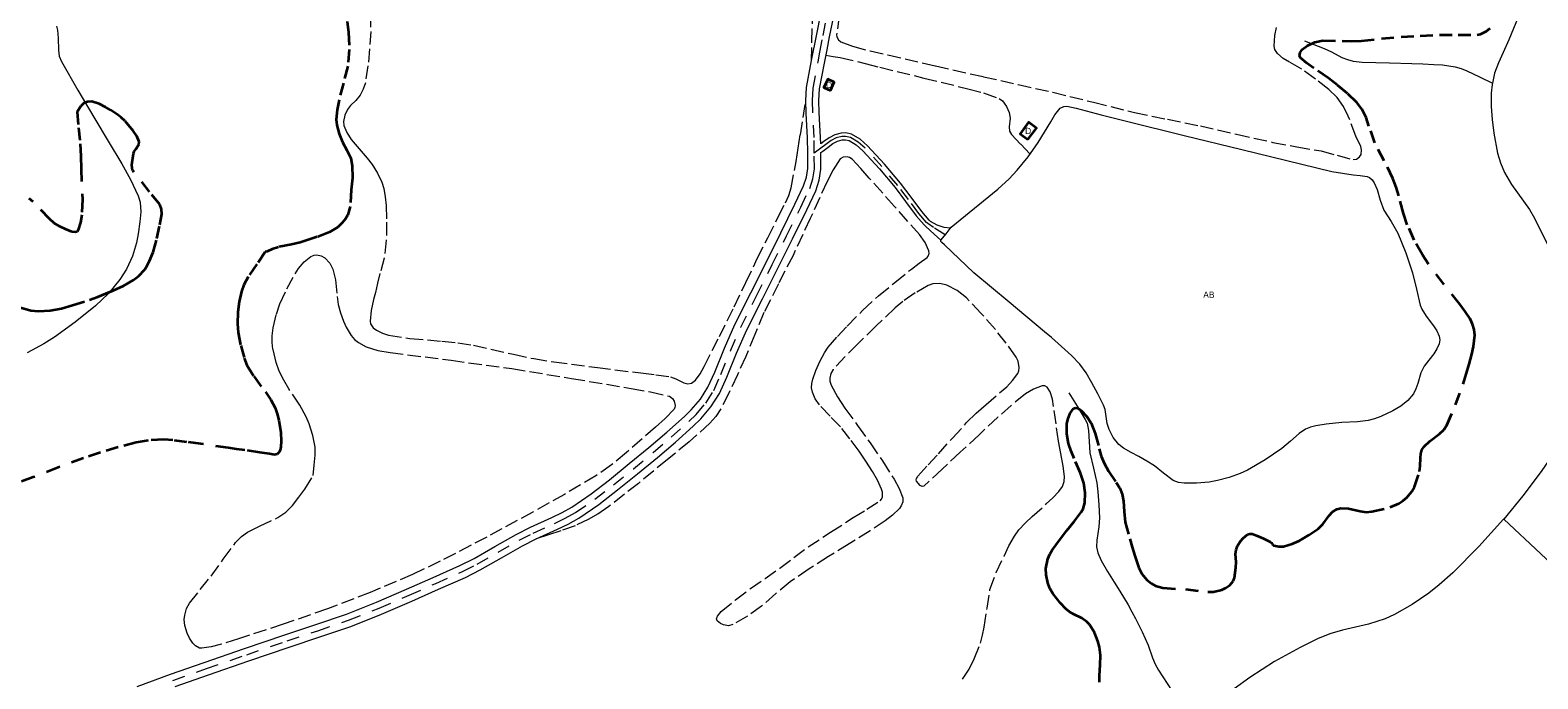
# Model space of a CAD drawing. Header units: metres. Extents: x 397317 to 400830, y 4588008 to 4590370.
# Tile 75 of 88: x 399505 to 400103, y 4589411 to 4589668. Entities that reach past the tile are written whole.
import ezdxf
from ezdxf.enums import TextEntityAlignment as Align

# ---------------------------------------------------------------- set-up
doc = ezdxf.new("R2010")
doc.units = ezdxf.units.M
doc.header["$MEASUREMENT"] = 0
doc.linetypes.add('bt5mv20_nopinta', pattern=[10, 5, -5])
doc.linetypes.add('bt5mv20_tlin1', pattern=[7, 5.25, -1.75])
for name, color, linetype, lineweight in [('COB01_LN', 7, 'Continuous', 15), ('EDI01_CN', 7, 'Continuous', 15), ('EDI01_LN', 7, 'Continuous', 15), ('FLU01_LN', 7, 'Continuous', 15), ('PAR01_LN', 7, 'Continuous', 15), ('REC03_CN', 7, 'Continuous', 15), ('REC03_LN', 7, 'Continuous', 15), ('VIA16_LN', 7, 'Continuous', 15), ('VIA19_LN', 7, 'Continuous', 15)]:
    doc.layers.add(name, color=color, linetype=linetype, lineweight=lineweight)
doc.styles.add('034', font='txt')

msp = doc.modelspace()

# ---------------------------------------------------------------- linework, layer by layer
at = {"layer": 'COB01_LN', "color": 92, "linetype": 'bt5mv20_nopinta', "lineweight": 35}
for points in [[(399630.53, 4589671.16, 195.7), (399631.13, 4589666.7, 195.64), (399631.37, 4589659.97, 195.67), (399630.75, 4589653.37, 195.91), (399629.12, 4589646.75, 196.42), (399627.35, 4589640.12, 196.97), (399626.57, 4589636.18, 197.29), (399626.19, 4589632.24, 197.27), (399626.41, 4589629.98, 196.99), (399627.37, 4589626.64, 196.5), (399628.64, 4589623.37, 196), (399630.39, 4589620.18, 195.54), (399631.98, 4589616.99, 195.07), (399632.58, 4589613.88, 194.22), (399632.61, 4589609.16, 192.17), (399632.4, 4589606.8, 191.23), (399632.15, 4589604.44, 190.62), (399631.71, 4589597.83, 189.8), (399630.78, 4589594.53, 189.5), (399629.89, 4589592.91, 189.36), (399628.61, 4589591.33, 189.23), (399626.8, 4589589.67, 189.1), (399623.59, 4589587.62, 188.99), (399618.72, 4589585.78, 188.87), (399613.88, 4589584.22, 188.49), (399611.92, 4589583.57, 188.07), (399608.5, 4589582.79, 186.71), (399603.39, 4589581.76, 184.03), (399600.83, 4589580.95, 182.8), (399598.81, 4589579.98, 182.06), (399598.03, 4589579.79, 181.81), (399594.68, 4589574.9, 181.36), (399591.33, 4589570.01, 180.91), (399589.6, 4589566.78, 180.78), (399588.69, 4589564.14, 180.82), (399587.79, 4589560.01, 180.97), (399587.26, 4589555.89, 181.07), (399587.12, 4589551.36, 181.08), (399587.4, 4589547.92, 181.07), (399588.34, 4589542.76, 181.07), (399589.74, 4589537.69, 181.07), (399590.83, 4589534.97, 181.1), (399593.49, 4589530.55, 181.22), (399598.17, 4589524.32, 181.49), (399600.3, 4589521.21, 181.61), (399601.96, 4589518, 181.71), (399602.77, 4589515.63, 181.73), (399603.41, 4589513.12, 181.7), (399604.23, 4589508.31, 181.53), (399604.44, 4589504.84, 181.28), (399604.29, 4589502.59, 181), (399603.97, 4589501.21, 180.75), (399603.61, 4589500.41, 180.53), (399602.83, 4589499.63, 180.14), (399601.75, 4589499.46, 179.69), (399599.73, 4589499.75, 178.73), (399595.97, 4589500.31, 176.38), (399589.92, 4589501.24, 172.13), (399586.74, 4589501.72, 170.13), (399583.49, 4589502.18, 168.47), (399572.56, 4589503.72, 163.85), (399567.05, 4589504.49, 161.88), (399561.43, 4589505.24, 160.34), (399557.89, 4589505.5, 159.59), (399551.62, 4589505.11, 158.46), (399546.89, 4589504.28, 157.74), (399539.81, 4589502.46, 156.83), (399532.81, 4589500.32, 156.08), (399526.03, 4589498.09, 155.61), (399516.03, 4589494.42, 155.28), (399506.1, 4589490.5, 154.66), (399499.99, 4589488.27, 153.53)], [(399997.56, 4589463.77, 165.33), (399997.92, 4589463.55, 165.09), (399999.83, 4589463.08, 164.77), (400001.68, 4589463.15, 164.56), (400005.2, 4589464.14, 164.3), (400007.92, 4589465.39, 164.2), (400011.89, 4589467.7, 164.18), (400015.4, 4589470.03, 164.28), (400017.3, 4589471.89, 164.38), (400019.8, 4589475.35, 164.54), (400021.2, 4589476.86, 164.65), (400022.88, 4589477.9, 164.78), (400024.51, 4589478.29, 164.92), (400027.51, 4589478.14, 165.19), (400032.16, 4589477.09, 165.66), (400034.47, 4589476.76, 165.93), (400036.71, 4589476.9, 166.21), (400043.97, 4589478.64, 167.37), (400047.42, 4589480.15, 168.17), (400049.06, 4589481.19, 168.65), (400050.63, 4589482.49, 169.18), (400052.63, 4589484.86, 170.17), (400053.65, 4589486.75, 170.99), (400055.61, 4589492.78, 173.46), (400055.95, 4589494.91, 174.23), (400056, 4589498.2, 175.34), (400056.15, 4589499.8, 175.81), (400056.61, 4589501.33, 176.17), (400057.48, 4589502.74, 176.45), (400059.67, 4589504.83, 176.78), (400063.53, 4589507.68, 177.05), (400065.23, 4589509.27, 177.13), (400066.46, 4589511.16, 177.21), (400069.86, 4589519.19, 177.54), (400072.88, 4589527.42, 177.77), (400074.15, 4589531.4, 177.83), (400075.31, 4589535.4, 177.88), (400076.4, 4589539.3, 177.93), (400077.08, 4589542.31, 177.97), (400077.51, 4589546.82, 178.03), (400077.29, 4589549.02, 178.06), (400076.69, 4589551.14, 178.09), (400075.67, 4589553.28, 178.14), (400073.74, 4589556.26, 178.32), (400071.61, 4589559.12, 178.66), (400065.31, 4589566.99, 180.01), (400059.17, 4589574.95, 181.39), (400056.76, 4589578.67, 181.97), (400053.57, 4589584.49, 182.83), (400050.81, 4589590.54, 183.66), (400049.24, 4589595.07, 184.15), (400047.39, 4589602.05, 184.56), (400046.39, 4589605.51, 184.65), (400045.13, 4589608.86, 184.68), (400041.6, 4589615.97, 184.26), (400037.96, 4589623.02, 183.83), (400035.6, 4589629.69, 183.89), (400034.43, 4589633.04, 183.99), (400032.86, 4589636.24, 184.15), (400030.79, 4589639, 184.39), (400027.05, 4589642.57, 184.85), (400023.13, 4589645.9, 185.27), (400019.53, 4589648.73, 185.52), (400013.71, 4589652.62, 185.66), (400010.93, 4589654.6, 185.6), (400008.42, 4589656.73, 185.43), (400008.07, 4589657.46, 185.35), (400008.28, 4589658.86, 185.12), (400009.13, 4589660.06, 184.8), (400011.07, 4589661.47, 184.12), (400014.08, 4589662.95, 183.08), (400017.29, 4589663.58, 182.06), (400025.01, 4589663.45, 179.87), (400028.87, 4589663.32, 178.77), (400032.69, 4589663.45, 177.63), (400040.55, 4589664.32, 175.06), (400048.42, 4589665.09, 172.45), (400055.96, 4589665.49, 170.14), (400063.52, 4589665.82, 167.85), (400071.01, 4589665.8, 165.26), (400078.44, 4589665.9, 162.58), (400079.86, 4589666.16, 162.1), (400082.14, 4589667.27, 161.36), (400083.69, 4589668.54, 160.87)], [(399545.54, 4589612.05, 150.27), (399545.5, 4589612.13, 150.28), (399545.25, 4589614.35, 150.45), (399545.84, 4589618.75, 150.7), (399546.17, 4589619.65, 150.71), (399546.78, 4589620.55, 150.71), (399547.97, 4589622.32, 150.7), (399548.07, 4589623.49, 150.7), (399547.11, 4589625.68, 150.75), (399545.77, 4589627.78, 150.84), (399542.35, 4589631.76, 150.97), (399540.99, 4589633.04, 150.68), (399539.63, 4589634.14, 149.98), (399536.81, 4589636, 148.32), (399534.79, 4589637.18, 147.83), (399532.18, 4589638.55, 147.83), (399529.39, 4589639.4, 147.83), (399527.6, 4589639.35, 147.83), (399526.21, 4589638.7, 147.83), (399525.01, 4589637.56, 147.83), (399523.49, 4589635.34, 147.83), (399524.1, 4589629.02, 147.43), (399524.72, 4589622.69, 147.03), (399524.97, 4589617.72, 146.23), (399525.04, 4589612.76, 145.58), (399525.63, 4589600.58, 146.11), (399525.34, 4589594.49, 146.52), (399524.82, 4589591.48, 146.68), (399523.96, 4589588.51, 146.78), (399523.49, 4589587.84, 146.8), (399522.86, 4589587.59, 146.81), (399521.42, 4589587.74, 146.84), (399518.89, 4589588.78, 146.87), (399516.64, 4589589.86, 146.91), (399514.46, 4589591.18, 146.95), (399512.55, 4589592.87, 146.98), (399506.03, 4589599.7, 147.07), (399504.47, 4589600.94, 147.09)], [(399501.04, 4589557.79, 146.76), (399505.12, 4589556.62, 146.9), (399508.21, 4589556.29, 147.03), (399512.82, 4589556.54, 147.23), (399517.28, 4589557.45, 147.36), (399521.72, 4589558.7, 147.1), (399528.35, 4589560.81, 146.07), (399531.65, 4589562.01, 145.64), (399534.94, 4589563.3, 145.47), (399537.75, 4589564.49, 145.63), (399541.82, 4589566.4, 146.3), (399545.76, 4589568.63, 147.29), (399547.81, 4589570.15, 148.1), (399550.28, 4589572.88, 149.63), (399551.3, 4589574.47, 150.28), (399552.21, 4589576.22, 150.71), (399553.64, 4589579.72, 151.14), (399555.16, 4589585.09, 151.51), (399556.23, 4589590.54, 151.66), (399557.02, 4589594.76, 151.76), (399556.99, 4589596.8, 151.74), (399556.23, 4589598.57, 151.59), (399552.22, 4589603.66, 150.82), (399545.54, 4589612.05, 150.27)], [(399928.81, 4589409.31, 163.43), (399928.77, 4589411.98, 163.66), (399929.08, 4589416.02, 163.85), (399929.18, 4589420.04, 164.26), (399928.75, 4589423.24, 164.8), (399928.15, 4589425.58, 165.22), (399926.76, 4589428.96, 165.89), (399924.79, 4589432.16, 166.61), (399923.82, 4589433.24, 166.91), (399921.81, 4589434.66, 167.43), (399918.48, 4589436.32, 168.26), (399916.88, 4589437.23, 168.68), (399915.43, 4589438.4, 169.12), (399913.21, 4589440.74, 169.96), (399910.31, 4589444.5, 171.35), (399909.15, 4589446.51, 172.04), (399908.26, 4589448.63, 172.68), (399907.59, 4589451.84, 173.49), (399907.57, 4589454.42, 174.05), (399908.31, 4589458.25, 174.75), (399909.04, 4589460.03, 175.02), (399910.02, 4589461.66, 175.21), (399912.91, 4589465.6, 175.57), (399915.86, 4589469.49, 175.92), (399918.71, 4589473.06, 176.27), (399921.54, 4589476.72, 176.66), (399922.27, 4589477.98, 176.82), (399923.02, 4589480.42, 177.21), (399923.13, 4589484.34, 177.91), (399922.52, 4589488.15, 178.51), (399921.27, 4589492.1, 179.01), (399918.71, 4589497.95, 179.74), (399917.49, 4589500.9, 180.09), (399916.56, 4589503.9, 180.43), (399915.85, 4589507.78, 180.82), (399915.83, 4589511.73, 181.2), (399916.17, 4589513.41, 181.41), (399917.16, 4589515.86, 181.79), (399918.52, 4589517.71, 182.13), (399919.28, 4589518.05, 182.24), (399920.05, 4589517.94, 182.31), (399921.55, 4589517.02, 182.37), (399923.79, 4589514.58, 182.32), (399925.48, 4589511.91, 182.1), (399927.06, 4589507.93, 181.54), (399928.65, 4589501.85, 180.55), (399929.48, 4589498.89, 180), (399930.58, 4589496.07, 179.44), (399932.35, 4589493, 178.8), (399935.45, 4589488.5, 177.78), (399936.81, 4589486.19, 177.17), (399937.81, 4589483.77, 176.45), (399938.35, 4589481.03, 175.45), (399938.56, 4589476.9, 173.63), (399939.01, 4589472.79, 171.83), (399940.75, 4589466.12, 169.02), (399941.75, 4589462.78, 167.8), (399942.82, 4589459.45, 166.98), (399944.37, 4589454.62, 166.46), (399945.59, 4589452.24, 166.33), (399947.54, 4589449.9, 166.21), (399949.36, 4589448.44, 166.12), (399951, 4589447.55, 166.03), (399953.92, 4589446.66, 165.89), (399962.9, 4589446.16, 165.47), (399971.77, 4589445.11, 165.02), (399973.99, 4589445.18, 164.94), (399977.27, 4589445.95, 164.87), (399978.87, 4589446.73, 164.88), (399980.43, 4589447.82, 164.91), (399981.74, 4589449.38, 165.19), (399982.24, 4589450.65, 165.61), (399982.87, 4589454.71, 167.03), (399982.99, 4589456.85, 167.54), (399982.76, 4589460.12, 168.28), (399982.91, 4589461.75, 168.63), (399983.52, 4589463.35, 168.97), (399984.7, 4589465.17, 169.28), (399985.75, 4589466.45, 169.45), (399987.47, 4589467.83, 169.6), (399988.37, 4589468.13, 169.65), (399989.26, 4589468.06, 169.68), (399991.05, 4589467.43, 169.54), (399993.84, 4589466.22, 168.74), (399996.48, 4589464.91, 167.52), (399996.95, 4589464.57, 166.97), (399997.34, 4589464.02, 165.81), (399997.56, 4589463.77, 165.33)]]:
    msp.add_polyline3d(points, dxfattribs=at)
at = {"layer": 'EDI01_LN', "color": 1, "linetype": 'Continuous', "lineweight": 35}
for points in [[(399822.1, 4589643.73, 199.93), (399823.61, 4589647.03, 199.93), (399821.03, 4589648.21, 199.93), (399819.52, 4589644.91, 199.93), (399822.1, 4589643.73, 199.93)], [(399900.36, 4589624.33, 197.11), (399903.75, 4589628.87, 197.14), (399900.66, 4589631.18, 196.32), (399897.27, 4589626.64, 196.29), (399900.36, 4589624.33, 197.11)]]:
    msp.add_polyline3d(points, dxfattribs=at)
at = {"layer": 'FLU01_LN', "color": 150, "linetype": 'Continuous', "lineweight": 15}
for points in [[(400097.53, 4589679.51, 154.24), (400091.01, 4589663.89, 153.72), (400088.8, 4589658.83, 153.58), (400087, 4589654.8, 153.44), (400085.43, 4589650.65, 153.3), (400084.52, 4589646.66, 153.16)], [(399515.33, 4589669.31, 143.2), (399515.77, 4589667.65, 143.17), (399516.01, 4589664.53, 143.1), (399516.07, 4589659.71, 143), (399516.42, 4589657.41, 142.95), (399517.25, 4589655.3, 142.91), (399523.82, 4589643.93, 142.75), (399530.48, 4589632.61, 142.72), (399535.83, 4589623.64, 142.82), (399541.19, 4589614.66, 142.91), (399544.64, 4589608.5, 142.91), (399547.73, 4589602.07, 142.91), (399548.49, 4589599.57, 142.91), (399548.74, 4589595.64, 142.91), (399548.42, 4589591.73, 142.91), (399547.76, 4589586.95, 142.88), (399547.05, 4589583.4, 142.82), (399545.47, 4589578.15, 142.73), (399543.05, 4589573.02, 142.69), (399540.39, 4589568.84, 142.69), (399535.91, 4589563.31, 142.69), (399530.74, 4589558.41, 142.69), (399522.75, 4589551.99, 142.7), (399514.52, 4589546, 142.7), (399510.3, 4589543.42, 142.67), (399503.76, 4589539.88, 142.56)], [(400010.01, 4589663.48, 182.17), (400017.88, 4589660.45, 179.92), (400020.77, 4589659.11, 178.84), (400024.89, 4589656.92, 176.82), (400027.03, 4589656.03, 175.86), (400029.32, 4589655.44, 175.08), (400032.89, 4589655.04, 174.17), (400038.33, 4589654.84, 172.96), (400043.76, 4589654.74, 171.71), (400052.55, 4589654.45, 169.7), (400056.92, 4589654.31, 168.51), (400061.27, 4589654.14, 166.89), (400064.79, 4589653.93, 165.21), (400069.74, 4589653.19, 162.45), (400072.09, 4589652.53, 161.02), (400074.35, 4589651.6, 159.6), (400079.44, 4589649.13, 156.38), (400084.52, 4589646.66, 153.16)], [(400084.52, 4589646.66, 153.16), (400084.4, 4589646.14, 153.14), (400084.07, 4589642.68, 153), (400084.11, 4589637.44, 152.79), (400084.49, 4589632.26, 152.54), (400085.06, 4589626.92, 152.12), (400086.55, 4589618.98, 151.22), (400087.74, 4589615.09, 150.81), (400089.32, 4589611.26, 150.53), (400092.08, 4589606.49, 150.28), (400096.89, 4589599.93, 149.97), (400099.21, 4589596.64, 149.83), (400101.26, 4589593.16, 149.7), (400106.72, 4589581.94, 149.41), (400111.75, 4589570.43, 149.05), (400114.19, 4589564.12, 148.7), (400117.31, 4589554.56, 148.05), (400119.8, 4589544.87, 147.43), (400120.62, 4589539.42, 147.13), (400120.76, 4589535.24, 146.92), (400120.24, 4589528.96, 146.62), (400119.63, 4589526.12, 146.51)], [(400119.63, 4589526.12, 146.51), (400118.91, 4589522.79, 146.37), (400116.98, 4589516.69, 146.18), (400115.26, 4589512.24, 146.08), (400112.2, 4589505.77, 145.95), (400108.48, 4589499.56, 145.84), (400103.84, 4589492.85, 145.78), (400096.63, 4589483.21, 145.79), (400089.03, 4589473.96, 145.59)], [(399916.66, 4589523.94, 180.74), (399919.91, 4589518.66, 179.66), (399923.15, 4589513.38, 178.58), (399923.86, 4589511.91, 178.32), (399924.48, 4589509.11, 178), (399925, 4589500.15, 177.3), (399926.42, 4589494.17, 176.6), (399927.71, 4589488.27, 175.46), (399928.17, 4589484.76, 174.25), (399928.53, 4589479.61, 171.87), (399928.74, 4589474.44, 169.61), (399928.52, 4589470.95, 168.44), (399927.73, 4589465.61, 166.77), (399927.66, 4589463, 165.91), (399928.14, 4589460.52, 164.99), (399929.45, 4589457.48, 163.57), (399931.93, 4589453.22, 161.17), (399934.62, 4589448.91, 158.92), (399936.78, 4589445.33, 157.56), (399940.09, 4589439.94, 155.94), (399941.66, 4589437.26, 155.05), (399943.09, 4589434.58, 153.94), (399945.65, 4589429.27, 151.01), (399948.06, 4589423.94, 147.99), (399949.85, 4589419.02, 145.56), (399950.82, 4589416.53, 144.52), (399952.13, 4589414.11, 143.8), (399959.1, 4589403.55, 141.52)], [(400089.03, 4589473.96, 145.59), (400088.97, 4589473.89, 145.59), (400079.17, 4589463.05, 144.87), (400068.81, 4589452.71, 143.96), (400063.46, 4589447.96, 143.47), (400059.28, 4589444.65, 143.07), (400052.7, 4589440.12, 142.51), (400045.74, 4589436.12, 142.1), (400042.08, 4589434.47, 141.96), (400035.4, 4589432.37, 141.75), (400025.12, 4589429.93, 141.45), (400020.07, 4589428.48, 141.3), (400015.21, 4589426.54, 141.14), (400008.31, 4589423.11, 140.89), (399998.21, 4589417.51, 140.52), (399988.43, 4589411.23, 140.15), (399982.16, 4589406.65, 139.9), (399973.2, 4589399.34, 139.53), (399966.05, 4589392.99, 139.23)], [(400182.21, 4589354.87, 181.03), (400182.38, 4589362.63, 178.56), (400182.54, 4589370.38, 176.09), (400182.6, 4589376.64, 174.14), (400182.42, 4589382.89, 172.2), (400181.84, 4589386.03, 171.05), (400180.98, 4589388.25, 170.1), (400179.22, 4589391.46, 168.67), (400177.22, 4589394.64, 167.45), (400172.32, 4589402.16, 165.39), (400169.51, 4589405.62, 164.55), (400166.2, 4589408.66, 163.78), (400157.36, 4589414.78, 162.07), (400148.51, 4589420.73, 160.31), (400141.21, 4589425.86, 158.61), (400134.18, 4589431.34, 156.8), (400126.22, 4589438.8, 154.07), (400122.32, 4589442.6, 152.71), (400118.34, 4589446.4, 151.65), (400103.69, 4589460.18, 148.62), (400089.03, 4589473.96, 145.59)]]:
    msp.add_polyline3d(points, dxfattribs=at)
at = {"layer": 'PAR01_LN', "color": 3, "linetype": 'bt5mv20_tlin1', "lineweight": 15}
for points in [[(399639.74, 4589674.07, 201.09), (399639.9, 4589667.18, 201.19), (399639.46, 4589660.29, 201.23), (399638.8, 4589653.56, 201.22), (399637.77, 4589646.86, 201.03), (399636.94, 4589644.29, 200.53), (399635.71, 4589641.9, 199.97), (399633.96, 4589639.76, 199.74), (399631.91, 4589637.8, 199.52), (399630.74, 4589636.28, 199.38), (399629.62, 4589633.95, 199.21), (399629.1, 4589631.5, 199.04), (399629.27, 4589629.94, 198.93), (399630.45, 4589627.12, 198.77), (399632.15, 4589624.42, 198.66), (399635.29, 4589620.61, 198.59), (399638.53, 4589617.01, 198.55), (399640.52, 4589614.41, 198.44), (399642.61, 4589611.04, 198.23), (399644.28, 4589607.47, 198), (399645.04, 4589604.94, 197.85), (399645.66, 4589601.59, 197.66), (399646.01, 4589598.24, 197.46), (399646.19, 4589591.55, 197.06), (399646.04, 4589584.47, 196.45), (399645.26, 4589577.4, 195.8), (399643.54, 4589571.25, 195.37), (399642.63, 4589567.48, 194.6), (399641.72, 4589563.72, 193.84), (399641.02, 4589560.94, 193.46), (399640.04, 4589556.66, 193.39), (399639.62, 4589552.44, 193.54), (399639.82, 4589551.38, 193.58), (399640.92, 4589549.76, 193.67), (399642.22, 4589548.75, 193.73), (399644.56, 4589547.59, 193.83), (399646.94, 4589546.88, 193.9), (399655.38, 4589545.56, 194.08), (399668.08, 4589544.44, 194.34), (399674.4, 4589543.8, 194.46), (399680.67, 4589542.82, 194.57), (399696.54, 4589539.26, 194.78), (399704.49, 4589537.54, 194.85), (399712.49, 4589536.21, 194.91), (399729.75, 4589534.02, 194.64), (399747.02, 4589531.86, 194.22), (399752.87, 4589531.1, 194.55), (399758.72, 4589530.32, 194.91), (399760.89, 4589529.59, 194.7), (399764.06, 4589527.95, 194.04)], [(399814.67, 4589655.63, 199.43), (399814.81, 4589663.15, 200.26), (399815.03, 4589672.91, 200.42)], [(399825.62, 4589673.43, 199.78), (399824.58, 4589665.82, 199.88), (399824.66, 4589664.99, 199.88), (399825.27, 4589663.81, 199.88), (399826.3, 4589663, 199.88), (399830.92, 4589661.29, 199.87), (399837.87, 4589659.44, 199.82), (399844.87, 4589657.89, 199.59), (399863.83, 4589653.54, 198.34), (399882.8, 4589649.23, 196.81), (399896.55, 4589646.16, 195.7), (399910.29, 4589643.09, 194.54), (399926.46, 4589639.09, 192.9), (399942.62, 4589635.09, 191.3), (399955.69, 4589632.39, 190.25), (399968.77, 4589629.76, 189.21), (399983.13, 4589626.5, 187.97), (399997.49, 4589623.22, 186.77), (400007.03, 4589621.44, 186.44), (400016.6, 4589619.81, 186.26), (400022.97, 4589618.12, 185.95), (400029.29, 4589616.41, 185.64), (400030.65, 4589616.56, 185.6), (400031.89, 4589617.47, 185.58), (400032.49, 4589618.44, 185.58), (400032.69, 4589620.22, 185.61), (400032.33, 4589621.6, 185.64), (400030.42, 4589625.63, 185.7), (400027.41, 4589633.66, 185.58), (400025.54, 4589637.5, 185.52), (400022.96, 4589640.99, 185.48), (400019.64, 4589644.18, 185.48), (400014.36, 4589648.33, 185.49), (400008.94, 4589652.24, 185.55), (400004.06, 4589654.98, 185.65), (400001.6, 4589656.42, 185.71), (399999.3, 4589658.39, 185.75), (399998.33, 4589660.01, 185.77), (399998.04, 4589661.36, 185.78), (399998.32, 4589665.51, 185.79), (399998.91, 4589668.74, 185.77)], [(399820.36, 4589657.77, 199.57), (399823.16, 4589657.3, 199.76), (399825.97, 4589656.84, 199.96), (399835.86, 4589654.53, 199.98), (399841.76, 4589652.98, 199.72), (399859.2, 4589648.73, 199.01), (399876.64, 4589644.48, 197.9), (399882.86, 4589642.85, 197.23), (399888.96, 4589640.61, 196.54), (399890.36, 4589639.63, 196.4), (399891.87, 4589637.48, 196.21), (399892.98, 4589635.05, 196.01), (399893.33, 4589632.85, 195.83), (399893, 4589629.32, 195.55), (399893.13, 4589627.71, 195.37), (399893.85, 4589626.37, 195.15), (399897.55, 4589622.5, 194.36), (399901.25, 4589618.64, 193.56)], [(399764.06, 4589527.95, 194.04), (399765.59, 4589527.53, 193.77), (399767.05, 4589527.77, 193.7), (399768.67, 4589528.95, 193.77), (399770.54, 4589531.57, 193.89), (399772.04, 4589534.48, 194.02), (399778.11, 4589546.26, 194.59), (399784.01, 4589558.1, 195.16), (399788.56, 4589567.64, 195.38), (399793.13, 4589577.16, 195.57), (399797.26, 4589585.44, 196.55), (399801.43, 4589593.7, 197.58), (399804.31, 4589599.32, 197.68), (399805.58, 4589602.2, 197.68), (399806.53, 4589605.19, 197.75), (399808.57, 4589615.68, 198.6), (399809.39, 4589620.96, 199.02), (399810.2, 4589626.24, 199.12), (399811.28, 4589633.06, 198.96), (399812.37, 4589639.88, 198.8)], [(399822.21, 4589468.77, 187.72), (399831.18, 4589474.53, 188.14), (399836.52, 4589477.82, 188.2), (399841.85, 4589481.24, 188.09), (399842.43, 4589481.88, 188.05), (399842.73, 4589482.72, 187.99), (399842.71, 4589484.66, 187.87), (399842.36, 4589485.84, 187.86), (399840.76, 4589489.41, 188.11), (399838.83, 4589492.86, 188.45), (399836.2, 4589496.89, 188.91), (399833.47, 4589500.84, 189.33), (399829.83, 4589505.7, 189.75), (399826.09, 4589510.47, 190.1), (399821.97, 4589514.77, 190.42), (399817.74, 4589519.2, 190.73), (399816.08, 4589521.63, 190.89), (399814.97, 4589524.23, 191.06), (399814.66, 4589526, 191.18), (399814.73, 4589527.69, 191.33), (399815.09, 4589529.4, 191.51), (399816.35, 4589532.79, 191.84), (399817.97, 4589536.43, 192.08), (399819.78, 4589539.88, 192.27), (399821.27, 4589542.03, 192.38), (399824.92, 4589546.36, 192.6), (399828.79, 4589550.44, 192.77), (399834.86, 4589556.58, 192.93), (399841.19, 4589562.41, 193.06), (399847.69, 4589567.73, 193.17), (399854.2, 4589573.02, 193.28), (399857.34, 4589575.3, 192.9), (399860.47, 4589577.58, 192.52), (399860.93, 4589578.1, 192.48), (399861.28, 4589579.17, 192.49), (399861.18, 4589580.22, 192.52), (399859.65, 4589583.57, 192.62), (399857.49, 4589586.66, 192.77), (399847.51, 4589597.88, 193.69), (399837.51, 4589609.09, 194.62), (399834.16, 4589612.84, 194.77), (399830.8, 4589616.58, 194.91), (399829.74, 4589617.27, 194.98), (399828.73, 4589617.52, 195.05), (399827.19, 4589617.41, 195.16), (399826.03, 4589616.66, 195.24), (399823.16, 4589612.3, 195.35), (399820.77, 4589607.69, 195.24), (399814.1, 4589593.03, 194.29), (399807.31, 4589578.44, 193.38), (399801.48, 4589567.15, 192.93), (399795.78, 4589555.8, 192.54), (399792.11, 4589547.14, 192.37), (399788.53, 4589538.43, 192.19), (399785.23, 4589531.14, 191.48), (399781.8, 4589523.91, 190.76), (399778.61, 4589517.59, 190.68), (399776.69, 4589514.62, 190.66), (399774.38, 4589511.94, 190.59), (399766.07, 4589504.56, 190.21), (399757.5, 4589497.57, 189.84), (399745.99, 4589488.11, 189.37), (399734.23, 4589478.9, 189.09), (399729.8, 4589475.89, 189.08), (399726.32, 4589473.89, 189.08), (399720.88, 4589471.32, 189.08), (399715.25, 4589469.24, 189.08), (399710.34, 4589467.66, 189.07), (399705.43, 4589466.09, 189.06)], [(399617.09, 4589491.26, 189.54), (399617.5, 4589495.26, 189.54), (399617.91, 4589499.25, 189.54), (399617.91, 4589502.39, 189.54), (399616.98, 4589507.05, 189.54), (399615.45, 4589511.67, 189.54), (399614.28, 4589514.48, 189.6), (399611.73, 4589519.05, 189.94), (399607.4, 4589525.58, 190.61), (399605.38, 4589528.95, 190.85), (399603.65, 4589532.54, 190.92), (399602.39, 4589536.01, 190.88), (399601.13, 4589541.33, 190.82), (399600.85, 4589543.99, 190.79), (399600.87, 4589546.61, 190.76), (399601.23, 4589549.75, 190.73), (399602.49, 4589555.18, 190.67), (399603.9, 4589559.2, 190.62), (399606.64, 4589565.19, 190.56), (399609.94, 4589571.17, 190.49), (399611.26, 4589573.2, 190.41), (399613.5, 4589575.84, 190.18), (399616.11, 4589578.01, 190.05), (399617.41, 4589578.55, 190.06), (399618.52, 4589578.64, 190.07), (399620.22, 4589578.31, 190.09), (399621.7, 4589577.46, 190.11), (399623.62, 4589575.41, 190.12), (399624.91, 4589572.99, 190.14), (399625.98, 4589568.72, 190.29), (399626.62, 4589562.17, 190.74), (399627.04, 4589558.92, 190.96), (399627.87, 4589555.74, 191.09), (399629.06, 4589552.42, 191.12), (399630.09, 4589549.99, 191.09), (399632.11, 4589546.64, 191.04), (399633.45, 4589545.16, 191.05), (399635.07, 4589543.87, 191.08), (399638.09, 4589542.22, 191.2), (399642.76, 4589540.78, 191.42), (399647.56, 4589539.98, 191.59), (399671.74, 4589536.88, 192.01), (399695.88, 4589533.57, 192.44), (399719.52, 4589529.68, 193.03), (399743.15, 4589525.71, 193.55), (399750.77, 4589524.41, 193.58), (399758.35, 4589522.6, 193.55), (399759.52, 4589521.76, 193.54), (399760.15, 4589520.73, 193.54), (399760.56, 4589518.97, 193.52), (399760.45, 4589518.17, 193.51), (399760.11, 4589517.52, 193.5), (399756.62, 4589513.87, 193.18), (399752.77, 4589510.37, 192.83), (399741.24, 4589500.28, 192.66), (399735.35, 4589495.47, 192.63), (399729.11, 4589491.09, 192.47), (399716.71, 4589483.72, 191.81), (399704.09, 4589476.76, 191.21), (399685.86, 4589466.83, 190.74), (399667.43, 4589457.22, 190.26), (399656.45, 4589452, 189.93), (399639.7, 4589444.87, 189.43), (399622.69, 4589438.33, 188.93), (399605.12, 4589432.28, 188.44), (399587.46, 4589426.57, 187.96), (399580.23, 4589424.22, 187.45), (399576.58, 4589423.3, 187.15), (399572.96, 4589422.76, 186.98), (399571.98, 4589422.85, 186.97), (399570.44, 4589423.69, 186.96), (399569.41, 4589424.75, 186.97), (399568.1, 4589426.73, 186.99), (399567.06, 4589428.79, 187.01), (399566.15, 4589431.79, 187.04), (399565.98, 4589434.16, 187.07), (399566.15, 4589435.93, 187.1), (399566.85, 4589438.46, 187.15), (399568.09, 4589440.68, 187.23), (399572.34, 4589446.04, 187.68), (399576.59, 4589451.37, 188.18), (399581.42, 4589458.05, 188.58), (399586.32, 4589464.69, 188.87), (399588.66, 4589467.04, 188.94), (399591.07, 4589468.72, 189), (399595.78, 4589471.12, 189.1), (399603.02, 4589474.52, 189.22), (399606.25, 4589476.64, 189.26), (399608.93, 4589479.35, 189.29), (399611.36, 4589482.58, 189.32), (399613.8, 4589485.81, 189.34), (399617.09, 4589491.26, 189.54)], [(399914.94, 4589490.82, 180.7), (399914.36, 4589494.87, 180.97), (399913.47, 4589499.88, 181.39), (399912.59, 4589504.89, 181.67), (399911.55, 4589511.74, 181.73), (399910.53, 4589518.61, 181.78), (399910.1, 4589521.52, 181.81), (399909.21, 4589524.34, 181.83), (399907.98, 4589526.18, 181.85), (399907.06, 4589526.74, 181.86), (399906.09, 4589526.72, 181.87), (399902.65, 4589525.49, 182.15), (399899.39, 4589523.55, 182.45), (399893.81, 4589519.02, 182.57), (399888.51, 4589514.33, 182.69), (399881.06, 4589507.38, 182.87), (399873.6, 4589500.43, 183.05), (399866.39, 4589493.71, 183.18), (399859.17, 4589487, 183.32), (399858.45, 4589486.81, 183.42), (399857.66, 4589487.26, 183.64), (399856.24, 4589488.94, 184.06), (399856.07, 4589489.46, 184.13), (399856.18, 4589490.02, 184.2), (399856.83, 4589491.01, 184.29), (399860.9, 4589495.42, 184.47), (399864.95, 4589499.83, 184.64), (399870.52, 4589506.02, 184.87), (399876.11, 4589512.2, 185.09), (399879.88, 4589515.93, 185.15), (399883.89, 4589519.4, 185.11), (399891.99, 4589526.36, 185.05), (399894.36, 4589528.84, 185.13), (399896.36, 4589531.59, 185.3), (399896.83, 4589532.72, 185.4), (399896.99, 4589533.98, 185.52), (399896.53, 4589536.58, 185.77), (399895.76, 4589538.12, 185.91), (399891.81, 4589543.71, 186.31), (399887.51, 4589549.06, 186.65), (399881.91, 4589555.42, 186.92), (399876.02, 4589561.58, 187.18), (399874.26, 4589563.14, 187.36), (399872.36, 4589564.5, 187.64), (399868.26, 4589566.67, 188.03), (399865.53, 4589567.34, 188.07), (399862.66, 4589567.14, 188.08), (399860.9, 4589566.5, 188.09), (399855.69, 4589563.57, 188.09), (399850.79, 4589560.18, 188.09), (399847.76, 4589557.6, 188.1), (399840.31, 4589550.51, 188.29), (399832.95, 4589543.35, 188.47), (399828, 4589538.42, 188.36), (399823.2, 4589533.28, 188.2), (399822.26, 4589531.69, 188.2), (399821.86, 4589529.81, 188.23), (399821.9, 4589528.54, 188.23), (399822.36, 4589527.01, 188.2), (399824.92, 4589522.35, 187.89), (399827.86, 4589517.85, 187.48), (399832.9, 4589510.99, 186.81), (399837.89, 4589504.11, 186.14), (399842.7, 4589496.99, 185.52), (399847.38, 4589489.73, 184.91), (399849.39, 4589486.11, 184.22), (399850.84, 4589482.39, 183.63), (399850.88, 4589480.79, 183.6), (399850.21, 4589479.16, 183.61), (399849.47, 4589478.19, 183.62), (399846.67, 4589475.51, 183.68), (399843.82, 4589473.25, 183.74), (399837.84, 4589469.31, 183.84), (399829.58, 4589464.21, 183.88), (399821.34, 4589459.09, 183.85), (399813.73, 4589454.18, 183.73), (399806.22, 4589449.13, 183.58), (399800.45, 4589444.41, 183.56), (399794.8, 4589439.43, 183.6), (399789.21, 4589435.44, 183.84), (399783.45, 4589432.12, 184.39), (399781.7, 4589431.72, 184.72), (399779.77, 4589432.03, 185.2), (399778.57, 4589432.56, 185.5), (399777.25, 4589433.58, 185.75), (399776.96, 4589434.47, 185.82), (399777.29, 4589435.52, 185.88), (399778.81, 4589437.36, 185.96), (399784.54, 4589441.98, 186.14), (399790.4, 4589446.39, 186.33), (399796.24, 4589450.46, 186.54), (399802.05, 4589454.55, 186.77), (399807.66, 4589458.76, 187.03), (399813.31, 4589462.9, 187.29), (399822.21, 4589468.77, 187.72)], [(399874.47, 4589410.49, 180.15), (399877.12, 4589414.5, 180.23), (399879.16, 4589418.56, 180.19), (399881.57, 4589424.76, 180), (399882.44, 4589427.93, 179.99), (399883.07, 4589431.17, 180.14), (399884.21, 4589438.62, 180.7), (399885.35, 4589446.07, 181.25), (399887.86, 4589452.75, 181.36), (399890.94, 4589459.22, 181.46), (399892.9, 4589463.3, 181.49), (399895.07, 4589467.24, 181.44), (399896.84, 4589469.67, 181.37), (399899.4, 4589472.42, 181.24), (399902.15, 4589474.95, 181.08), (399907.69, 4589479.96, 180.76), (399910.22, 4589482.35, 180.61), (399912.64, 4589484.87, 180.51), (399914.06, 4589486.87, 180.51), (399914.8, 4589488.8, 180.58), (399914.94, 4589490.82, 180.7)]]:
    msp.add_polyline3d(points, dxfattribs=at)
at = {"layer": 'REC03_LN', "color": 6, "linetype": 'Continuous', "lineweight": 15}
for points in [[(400062.51, 4589541.35, 185.08), (400061.36, 4589539.4, 185.27), (400059.38, 4589536.95, 185.38), (400057.44, 4589534.51, 185.43), (400056.2, 4589531.92, 185.43), (400054.95, 4589527.69, 185.42), (400054.23, 4589525.6, 185.41), (400053.21, 4589523.64, 185.41), (400051, 4589520.93, 185.41), (400048.23, 4589518.72, 185.41), (400045.11, 4589516.82, 185.22), (400040.31, 4589514.54, 184.55), (400037.82, 4589513.7, 184.23), (400035.24, 4589513.08, 184.04), (400031.11, 4589512.53, 183.89), (400024.86, 4589512.17, 183.71), (400018.64, 4589511.61, 183.55), (400014.51, 4589510.95, 183.49), (400012.48, 4589510.43, 183.47), (400010.51, 4589509.63, 183.43), (400007.91, 4589507.92, 183.16), (400004.56, 4589504.82, 182.37), (400001.11, 4589501.86, 181.81), (399994.45, 4589497.39, 181.61), (399987.44, 4589493.3, 181.75), (399984.55, 4589491.96, 181.88), (399980.12, 4589490.4, 182.12), (399975.57, 4589489.22, 182.38), (399972.28, 4589488.61, 182.59), (399967.29, 4589488.18, 182.98), (399962.33, 4589488.22, 183.46), (399960.07, 4589488.48, 184.06), (399957.95, 4589489.3, 184.65), (399954.22, 4589492.14, 185.06), (399950.56, 4589495, 185.33), (399947.51, 4589496.91, 185.5), (399944.43, 4589498.79, 185.61), (399941.37, 4589500.4, 185.64), (399938.3, 4589502.07, 185.61), (399936.44, 4589503.54, 185.57), (399934.22, 4589506.31, 185.51), (399932.55, 4589509.5, 185.44), (399931.85, 4589511.88, 185.39), (399931.34, 4589515.59, 185.3), (399931, 4589517.4, 185.26), (399930.39, 4589519.12, 185.22), (399928.15, 4589523.59, 185.13), (399925.72, 4589527.98, 185.06), (399923.55, 4589531.84, 185.07), (399921.04, 4589535.38, 185.25), (399917.73, 4589538.77, 185.89), (399912.45, 4589543.54, 187.48), (399909.72, 4589545.85, 188.2), (399906.95, 4589548.16, 188.66), (399892.96, 4589559.85, 190), (399878.98, 4589571.54, 191.34), (399873.15, 4589577.08, 192.2), (399867.32, 4589582.63, 193.07), (399866.23, 4589583.49, 193.1), (399865.86, 4589583.95, 193.09), (399865.91, 4589584.41, 193.08), (399867.94, 4589586.99, 193.1), (399869.97, 4589589.57, 193.11), (399879.22, 4589597.15, 193.12), (399888.48, 4589604.73, 193.12), (399892.98, 4589608.82, 193.19), (399896.11, 4589612.16, 193.3), (399900.45, 4589617.51, 193.52), (399904.41, 4589623.12, 193.73), (399906.98, 4589627.21, 193.88), (399909.5, 4589631.34, 194.01), (399911.13, 4589634.12, 193.76), (399913.17, 4589636.73, 193.37), (399914.59, 4589637.48, 193.26), (399915.8, 4589637.58, 193.18), (399919.58, 4589636.77, 192.94), (399929.5, 4589634.18, 192.05), (399939.44, 4589631.63, 191.18), (399962.34, 4589625.98, 189.76), (399985.25, 4589620.34, 188.62), (400003.06, 4589615.98, 187.98), (400020.91, 4589611.74, 187.37), (400025.11, 4589610.97, 186.97), (400029.34, 4589610.36, 186.59), (400032.12, 4589610.04, 186.59), (400034.91, 4589609.68, 186.6), (400035.77, 4589609.36, 186.57), (400036.86, 4589608.43, 186.52), (400037.7, 4589607.22, 186.46), (400038.88, 4589604.54, 186.32), (400040.06, 4589600.37, 186.08), (400041.53, 4589596.38, 185.93), (400044.39, 4589591.88, 185.93), (400047.09, 4589587.27, 185.97), (400050.19, 4589579.45, 185.99)], [(400050.19, 4589579.45, 185.99), (400052.84, 4589571.49, 185.94), (400054.42, 4589565.11, 185.68), (400055.93, 4589558.73, 185.34), (400056.58, 4589557.07, 185.28), (400058.25, 4589554.38, 185.17), (400061.21, 4589550.53, 185.03), (400062.52, 4589548.55, 184.96), (400063.48, 4589546.44, 184.9), (400063.71, 4589544.93, 184.88), (400063.43, 4589543.41, 184.9), (400062.51, 4589541.35, 185.08)]]:
    msp.add_polyline3d(points, dxfattribs=at)
at = {"layer": 'VIA16_LN', "color": 42, "linetype": 'bt5mv20_nopinta', "lineweight": 15}
for points in [[(399815.73, 4589619.01, 197.99), (399815.65, 4589625.1, 198.28), (399815.12, 4589634.94, 198.63), (399814.96, 4589639.85, 198.8), (399815.23, 4589644.72, 198.97), (399817.21, 4589655.14, 199.43), (399817.95, 4589658.93, 199.6), (399819.24, 4589665.55, 199.91), (399820.89, 4589673.7, 199.86), (399823.15, 4589684.66, 199.18)], [(399867.59, 4589586.54, 193.1), (399862.94, 4589589.53, 193.77), (399860.67, 4589591.07, 194.06), (399860.22, 4589591.46, 194.12), (399857.21, 4589595.03, 194.59), (399853.04, 4589600.64, 195.25), (399848.8, 4589606.19, 195.88), (399842.54, 4589613.68, 196.74), (399835.86, 4589620.91, 197.57), (399833.11, 4589623.36, 197.93), (399830.02, 4589625.21, 198.27), (399828.14, 4589625.59, 198.38), (399826.63, 4589625.54, 198.39), (399824.38, 4589624.98, 198.35), (399822.4, 4589623.92, 198.27), (399820.34, 4589622.41, 198.18), (399818.29, 4589620.9, 198.08), (399815.73, 4589619.01, 197.99)], [(399561.45, 4589410.01, 185.9), (399574.74, 4589414.73, 186.13), (399590.73, 4589420.21, 186.43), (399606.73, 4589425.65, 186.73), (399618.94, 4589429.74, 186.92), (399631.13, 4589433.87, 187.12), (399643.21, 4589438.64, 187.57), (399655.12, 4589443.83, 188.04), (399665.73, 4589448.48, 188.28), (399676.32, 4589453.21, 188.47), (399682.05, 4589456.09, 188.57), (399690.41, 4589460.86, 188.72), (399698.79, 4589465.6, 188.88), (399704.3, 4589468.42, 189.06), (399712.77, 4589472.26, 189.36), (399716.96, 4589474.28, 189.52), (399721.03, 4589476.54, 189.68), (399728.75, 4589481.84, 190), (399736.17, 4589487.54, 190.33), (399744.04, 4589493.91, 190.57), (399751.85, 4589500.35, 190.79), (399758.99, 4589506.43, 191.09), (399766.01, 4589512.68, 191.48), (399768.84, 4589515.44, 191.68), (399772.68, 4589519.95, 192), (399775.84, 4589524.95, 192.3), (399778.64, 4589531.18, 192.57), (399782.46, 4589540.67, 192.88), (399786.6, 4589550, 193.22), (399792.82, 4589562.4, 193.81), (399799.09, 4589574.79, 194.51), (399804.77, 4589586.18, 195.27), (399810.39, 4589597.61, 196.14), (399813.91, 4589604.98, 196.87), (399815.19, 4589608.8, 197.26), (399815.76, 4589612.75, 197.6), (399815.73, 4589618.92, 197.99), (399815.73, 4589619.01, 197.99)]]:
    msp.add_polyline3d(points, dxfattribs=at)
at = {"layer": 'VIA19_LN', "color": 7, "linetype": 'Continuous', "lineweight": 15}
for points in [[(399766.95, 4589517.2, 191.68), (399770.59, 4589521.48, 192), (399773.56, 4589526.18, 192.3), (399776.26, 4589532.19, 192.57), (399780.08, 4589541.67, 192.88), (399784.26, 4589551.1, 193.22), (399790.51, 4589563.57, 193.81), (399796.78, 4589575.95, 194.51), (399802.46, 4589587.33, 195.27), (399808.06, 4589598.74, 196.14), (399811.5, 4589605.95, 196.87), (399812.67, 4589609.4, 197.26), (399813.17, 4589612.93, 197.6), (399813.14, 4589618.9, 197.99), (399813.06, 4589625.01, 198.28), (399812.54, 4589634.83, 198.63), (399812.37, 4589639.88, 198.8), (399812.66, 4589645.03, 198.97), (399814.67, 4589655.63, 199.43), (399816.7, 4589666.05, 199.91), (399818.36, 4589674.22, 199.86)], [(399869.74, 4589589.27, 193.11), (399867.17, 4589589.53, 193.48), (399864.38, 4589590.41, 193.81), (399861.83, 4589591.87, 194.03), (399861.2, 4589592.42, 194.12), (399858.29, 4589595.88, 194.59), (399854.13, 4589601.46, 195.25), (399849.87, 4589607.05, 195.88), (399843.57, 4589614.58, 196.74), (399836.82, 4589621.89, 197.57), (399833.92, 4589624.47, 197.93), (399830.52, 4589626.51, 198.27), (399828.26, 4589626.97, 198.38), (399826.44, 4589626.91, 198.39), (399823.88, 4589626.27, 198.35), (399821.67, 4589625.08, 198.27), (399819.53, 4589623.52, 198.18), (399818.27, 4589622.59, 198.16), (399818.24, 4589625.19, 198.28), (399817.7, 4589635.05, 198.63), (399817.55, 4589639.82, 198.8), (399817.8, 4589644.41, 198.97), (399819.75, 4589654.65, 199.43), (399820.26, 4589657.23, 199.55), (399820.78, 4589659.93, 199.67), (399821.78, 4589665.05, 199.91), (399823.43, 4589673.19, 199.86)], [(399562.32, 4589407.58, 185.9), (399575.59, 4589412.29, 186.13), (399591.56, 4589417.76, 186.43), (399607.56, 4589423.2, 186.73), (399619.76, 4589427.29, 186.92), (399632.02, 4589431.44, 187.12), (399644.2, 4589436.25, 187.57), (399656.16, 4589441.46, 188.04), (399666.77, 4589446.12, 188.28), (399677.42, 4589450.87, 188.47), (399683.27, 4589453.81, 188.57), (399691.69, 4589458.61, 188.72), (399700.02, 4589463.32, 188.88), (399705.43, 4589466.09, 189.06), (399713.87, 4589469.92, 189.36), (399718.15, 4589471.99, 189.52), (399722.39, 4589474.34, 189.68), (399730.27, 4589479.75, 190), (399737.77, 4589485.51, 190.33), (399745.67, 4589491.91, 190.57), (399753.51, 4589498.37, 190.79), (399760.69, 4589504.48, 191.09), (399767.77, 4589510.79, 191.48), (399770.73, 4589513.67, 191.68), (399774.77, 4589518.41, 192), (399778.12, 4589523.72, 192.3), (399781.02, 4589530.16, 192.57), (399784.85, 4589539.66, 192.88), (399788.94, 4589548.9, 193.22), (399795.13, 4589561.24, 193.81), (399801.4, 4589573.63, 194.51), (399807.09, 4589585.04, 195.27), (399812.72, 4589596.48, 196.14), (399816.31, 4589604, 196.87), (399817.72, 4589608.2, 197.26), (399818.35, 4589612.57, 197.6), (399818.31, 4589618.95, 197.99), (399818.31, 4589619.21, 198), (399819.1, 4589619.79, 198.08), (399821.16, 4589621.3, 198.18), (399823.13, 4589622.76, 198.27), (399824.88, 4589623.69, 198.35), (399826.82, 4589624.18, 198.39), (399828.03, 4589624.22, 198.38), (399829.52, 4589623.91, 198.27), (399832.29, 4589622.25, 197.93), (399834.9, 4589619.93, 197.57), (399841.51, 4589612.77, 196.74), (399847.73, 4589605.33, 195.88), (399851.94, 4589599.81, 195.25), (399856.14, 4589594.18, 194.59), (399859.24, 4589590.5, 194.12), (399859.9, 4589589.92, 194.03), (399863.22, 4589586.89, 193.25), (399865.91, 4589584.41, 193.08)], [(399547.3, 4589407.62, 185.65), (399560.57, 4589412.45, 185.9), (399573.89, 4589417.17, 186.13), (399589.89, 4589422.66, 186.43), (399605.9, 4589428.1, 186.73), (399618.11, 4589432.19, 186.92), (399630.24, 4589436.3, 187.12), (399642.21, 4589441.03, 187.57), (399654.08, 4589446.2, 188.04), (399664.68, 4589450.85, 188.28), (399675.21, 4589455.55, 188.47), (399680.83, 4589458.37, 188.57), (399689.14, 4589463.11, 188.72), (399697.56, 4589467.88, 188.88), (399703.18, 4589470.75, 189.06), (399711.68, 4589474.61, 189.36), (399715.77, 4589476.58, 189.52), (399719.67, 4589478.74, 189.68), (399727.23, 4589483.94, 190), (399734.57, 4589489.57, 190.33), (399742.4, 4589495.92, 190.57), (399750.19, 4589502.33, 190.79), (399757.29, 4589508.38, 191.09), (399764.25, 4589514.57, 191.48), (399766.95, 4589517.2, 191.68)]]:
    msp.add_polyline3d(points, dxfattribs=at)

# ---------------------------------------------------------------- texts
at = {"layer": 'EDI01_CN', "color": 251, "linetype": 'Continuous', "lineweight": 0, "style": '034'}
for p in [(399821.57, 4589645.97), (399900.51, 4589627.75)]:
    msp.add_text('D', height=2.5, dxfattribs=at).set_placement(p, align=Align.MIDDLE_CENTER)
at = {"layer": 'REC03_CN', "color": 251, "linetype": 'Continuous', "lineweight": 0, "style": '034'}
msp.add_text('AB', height=2.5, dxfattribs=at).set_placement((399972.14, 4589562.88), align=Align.MIDDLE_CENTER)

doc.saveas('drawing.dxf')
